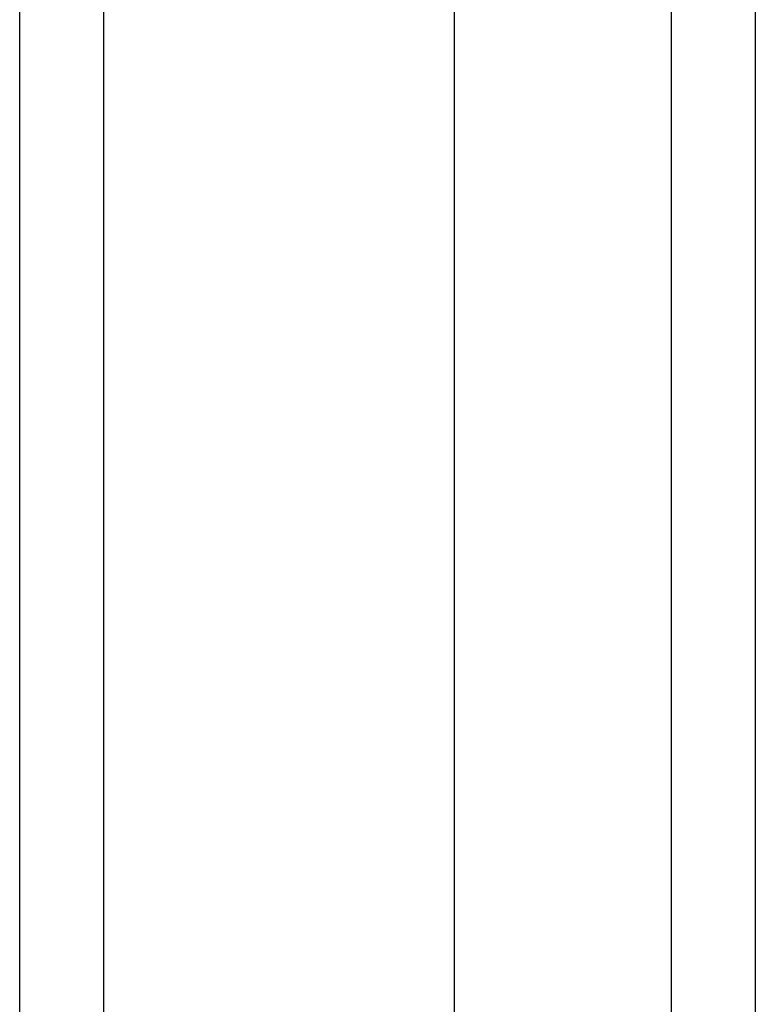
# Model space of a CAD drawing. Header units: inches. Extents: x 14 to 193, y 15 to 125.
# Tile 14 of 90: x 89.29 to 90.21, y 68.882 to 70.113. Entities that reach past the tile are written whole.
import ezdxf

# ---------------------------------------------------------------- set-up
doc = ezdxf.new("R2010")
doc.units = ezdxf.units.IN
doc.header["$LTSCALE"] = 12.41934
doc.header["$MEASUREMENT"] = 0
doc.layers.add('Visible Edges(ANSI)', color=7, linetype='Continuous', lineweight=25)
doc.layers.add('Visible Tangent Edges(ANSI)', color=7, linetype='Continuous', lineweight=25)

msp = doc.modelspace()

# ---------------------------------------------------------------- linework, layer by layer
at = {"layer": 'Visible Edges(ANSI)'}
for p, q in [((89.2896, 89.7888), (89.2896, 51.7607)), ((89.8333, 52.6084), (89.8333, 88.9411)), ((90.2096, 88.9411), (90.2096, 52.6084))]:
    msp.add_line(p, q, dxfattribs=at)
at = {"layer": 'Visible Tangent Edges(ANSI)'}
for p, q in [((89.3948, 51.7607), (89.3948, 89.7888)), ((90.1045, 89.0792), (90.1045, 52.4704))]:
    msp.add_line(p, q, dxfattribs=at)

doc.saveas('drawing.dxf')
